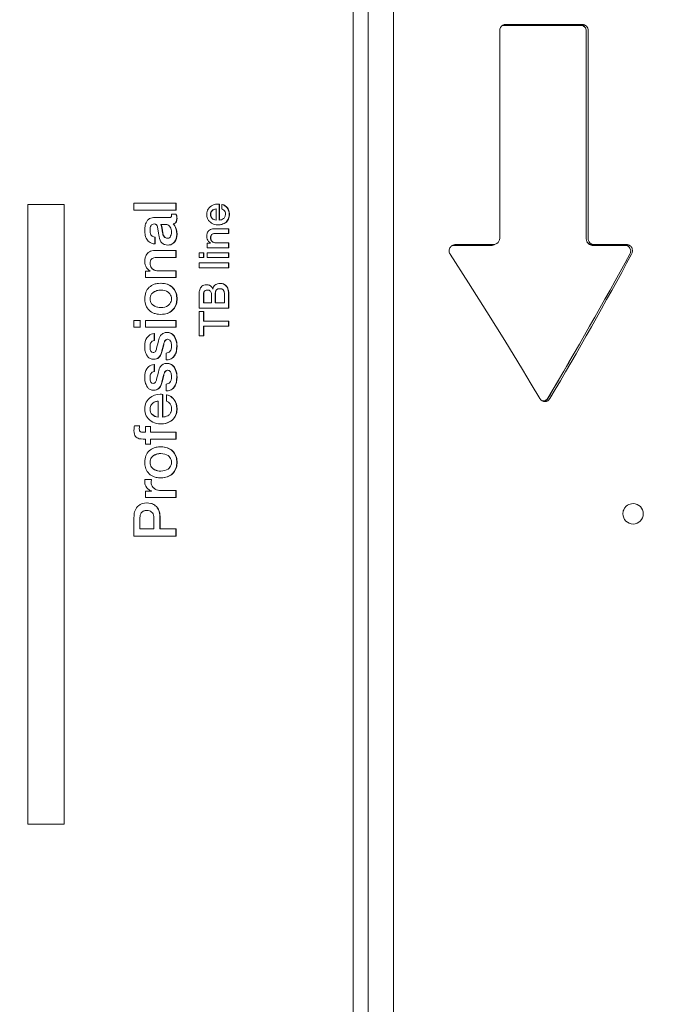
# Model space of a CAD drawing. Header units: centimetres. Extents: x -396 to 14490, y -515 to 1122.
# Tile 13 of 73: x 101 to 142, y 110 to 173. Entities that reach past the tile are written whole.
import ezdxf

# ---------------------------------------------------------------- set-up
doc = ezdxf.new("R2010")
doc.units = ezdxf.units.CM
doc.header["$MEASUREMENT"] = 0
doc.layers.add('00 - nowa technologia myjni_Nr_pióra__246', color=7, linetype='Continuous', lineweight=20, true_color=0x1db3b3)
doc.layers.add('299-A Wymiary Opisy', color=7, linetype='Continuous')
doc.layers.add('299-A Wymiary Opisy_Nr_pióra__11', color=7, linetype='Continuous', lineweight=0)
doc.layers.add('420-K Ściany_Nr_pióra__93', color=9, linetype='Continuous', lineweight=20)
doc.styles.add('STYL_AUTOMATYCZNY_1', font='arial.ttf')
doc.dimstyles.new('STYL_AUTOMATYCZNY__2', dxfattribs={"dimtxt": 13, "dimasz": 7.6, "dimexe": 0.18, "dimexo": 0.0625, "dimgap": 0, "dimtad": 1, "dimdec": 0, "dimzin": 0, "dimdsep": 46, "dimtxsty": 'STYL_AUTOMATYCZNY_1', "dimblk": 'ARROWHEAD_2', "dimblk1": 'ARROWHEAD_2', "dimblk2": 'ARROWHEAD_2', "dimcen": 0.09, "dimclrd": 7, "dimclre": 7, "dimclrt": 7, "dimadec": 0, "dimazin": 0, "dimtfac": 1, "dimtdec": 4, "dimtmove": 0, "dimatfit": 3, "dimfxl": 0, "dimtolj": 1, "dimtzin": 0, "dimarcsym": 0})

# ---------------------------------------------------------------- blocks, each defined once
blk = doc.blocks.new('*D95')
at = {"layer": '299-A Wymiary Opisy_Nr_pióra__11', "color": 7, "linetype": 'Continuous', "lineweight": 0}
for p, q in [((-35.596, 516.051), (-35.596, 520.941)), ((-30.596, 513.164), (-40.596, 518.938)), ((-28.096, 516.051), (-43.096, 516.051)), ((-35.596, 0), (-35.596, 516.051)), ((-40.596, 2.887), (-30.596, -2.887))]:
    blk.add_line(p, q, dxfattribs=at)
at = {"layer": '299-A Wymiary Opisy_Nr_pióra__11', "color": 7, "lineweight": 0, "insert": (-38.196, 243.152), "char_height": 13, "attachment_point": 7, "rotation": 90, "style": 'STYL_AUTOMATYCZNY_1'}
blk.add_mtext('\\A1;{\\pql;\\fArial|b0|i0|c238|p0;\\W1.000000;516}', dxfattribs=at)
blk = doc.blocks.new('ARROWHEAD_2')
at = {"color": 0, "linetype": 'Continuous', "lineweight": 0}
for p, q in [((-0.3781, -0.655), (0.3781, 0.655)), ((0, 0), (-1, 0))]:
    blk.add_line(p, q, dxfattribs=at)

msp = doc.modelspace()

# ---------------------------------------------------------------- hatches: boundary and pattern name
at = {"layer": '420-K Ściany_Nr_pióra__93', "linetype": 'Continuous', "lineweight": 20}
h = msp.add_hatch(dxfattribs=at)
h.set_pattern_fill('Siatka_50x100_0001', color=9, style=0, pattern_type=2)
h.set_pattern_definition([(0, (0, 0), (0, 100), []), (90, (0, 0), (-50, 0), [])])
h.paths.add_polyline_path([(621.763, 503.715), (621.763, 4.594), (503.379, 4.594), (503.379, 414.8), (151.539, 414.8), (151.539, 4.594), (62.029, 4.594), (62.029, 455.012)])

# ---------------------------------------------------------------- linework, layer by layer
at = {"layer": '00 - nowa technologia myjni_Nr_pióra__246', "color": 132, "linetype": 'Continuous', "lineweight": 20, "true_color": 0x1db3b3}
for p, q in [((124.926, 141.5), (124.926, 228.088)), ((122.348, 208.924), (122.348, 141.5)), ((123.317, 208.937), (123.317, 141.5)), ((131.955, 172.573), (131.92, 172.573)), ((136.822, 172.573), (131.955, 172.573)), ((132.061, 172.63), (136.927, 172.63)), ((131.667, 172.23), (131.667, 159.03)), ((137.168, 159.023), (137.168, 172.223)), ((137.291, 159.03), (137.291, 172.23)), ((101.67, 161.171), (103.996, 161.171)), ((101.67, 121.75), (101.67, 161.171)), ((103.996, 161.171), (103.996, 121.75)), ((108.423, 161.255), (111.089, 161.255)), ((108.423, 160.823), (108.423, 161.255)), ((111.089, 161.255), (111.089, 160.823)), ((111.089, 161.255), (111.106, 161.255)), ((111.106, 161.255), (111.106, 160.823)), ((113.737, 161.202), (113.754, 161.202)), ((113.836, 161.197), (113.854, 161.197)), ((113.836, 161.197), (113.836, 160.188)), ((113.854, 161.197), (113.854, 160.188)), ((114.012, 161.178), (114.029, 161.178)), ((114.012, 160.891), (114.012, 161.178)), ((111.089, 160.823), (108.423, 160.823)), ((109.666, 160.344), (110.66, 160.344)), ((110.798, 160.553), (111.093, 160.553)), ((111.089, 160.823), (111.106, 160.823)), ((111.093, 160.553), (111.11, 160.553)), ((113.64, 160.188), (113.64, 160.894)), ((109.976, 159.351), (109.917, 159.76)), ((110.439, 159.912), (110.122, 159.912)), ((110.906, 159.946), (110.923, 159.946)), ((113.761, 159.886), (113.778, 159.886)), ((109.748, 159.101), (109.748, 158.668)), ((109.748, 159.101), (109.766, 159.101)), ((109.766, 159.101), (109.766, 158.668)), ((110.2, 159.669), (110.218, 159.669)), ((110.2, 159.669), (110.238, 159.381)), ((110.218, 159.669), (110.255, 159.381)), ((110.238, 159.381), (110.255, 159.381)), ((113.507, 159.633), (114.435, 159.633)), ((114.435, 159.331), (113.585, 159.331)), ((114.435, 159.633), (114.435, 159.331)), ((114.435, 159.633), (114.452, 159.633)), ((114.435, 159.331), (114.452, 159.331)), ((114.452, 159.633), (114.452, 159.331)), ((109.748, 158.668), (109.766, 158.668)), ((110.578, 158.596), (110.595, 158.596)), ((111, 158.801), (111.017, 158.801)), ((113.084, 158.715), (113.282, 158.715)), ((113.084, 158.428), (113.084, 158.715)), ((113.282, 158.715), (113.287, 158.72)), ((113.638, 158.731), (114.435, 158.731)), ((114.435, 158.731), (114.435, 158.428)), ((114.435, 158.731), (114.452, 158.731)), ((114.452, 158.731), (114.452, 158.428)), ((128.755, 158.573), (128.72, 158.573)), ((131.163, 158.573), (128.755, 158.573)), ((128.865, 158.63), (131.27, 158.63)), ((137.652, 158.63), (137.515, 158.63)), ((137.515, 158.63), (137.652, 158.63)), ((137.543, 158.573), (137.547, 158.573)), ((139.651, 158.573), (137.547, 158.573)), ((139.757, 158.63), (137.652, 158.63)), ((139.651, 158.573), (139.655, 158.573)), ((109.763, 158.248), (111.089, 158.248)), ((111.089, 158.248), (111.089, 157.815)), ((111.089, 158.248), (111.106, 158.248)), ((111.106, 158.248), (111.106, 157.815)), ((112.569, 158.099), (112.851, 158.099)), ((112.569, 157.797), (112.569, 158.099)), ((112.851, 158.099), (112.851, 157.797)), ((112.851, 158.099), (112.868, 158.099)), ((112.868, 158.099), (112.868, 157.797)), ((114.435, 158.428), (113.084, 158.428)), ((113.084, 158.099), (114.435, 158.099)), ((113.084, 157.797), (113.084, 158.099)), ((114.435, 158.428), (114.452, 158.428)), ((114.435, 158.099), (114.435, 157.797)), ((114.435, 158.099), (114.452, 158.099)), ((114.452, 158.099), (114.452, 157.797)), ((111.089, 157.815), (109.875, 157.815)), ((111.089, 157.815), (111.106, 157.815)), ((112.851, 157.797), (112.569, 157.797)), ((112.569, 157.46), (114.435, 157.46)), ((112.569, 157.158), (112.569, 157.46)), ((112.851, 157.797), (112.868, 157.797)), ((114.435, 157.797), (113.084, 157.797)), ((114.435, 157.797), (114.452, 157.797)), ((114.435, 157.46), (114.435, 157.158)), ((114.435, 157.46), (114.452, 157.46)), ((114.452, 157.46), (114.452, 157.158)), ((109.158, 156.936), (109.442, 156.936)), ((109.158, 156.526), (109.158, 156.936)), ((109.442, 156.936), (109.45, 156.943)), ((109.95, 156.958), (111.089, 156.958)), ((111.089, 156.958), (111.089, 156.526)), ((111.089, 156.958), (111.106, 156.958)), ((111.106, 156.958), (111.106, 156.526)), ((114.435, 157.158), (112.569, 157.158)), ((114.435, 157.158), (114.452, 157.158)), ((111.089, 156.526), (109.158, 156.526)), ((110.122, 156.166), (110.14, 156.166)), ((111.089, 156.526), (111.106, 156.526)), ((113.025, 156.069), (113.031, 156.069)), ((113.025, 156.069), (113.043, 156.069)), ((113.031, 156.069), (113.049, 156.069)), ((113.043, 156.069), (113.049, 156.069)), ((113.915, 156.154), (113.932, 156.154)), ((112.569, 154.585), (112.569, 155.506)), ((112.835, 155.459), (112.835, 154.917)), ((112.853, 155.459), (112.853, 154.917)), ((113.091, 155.737), (113.103, 155.737)), ((113.097, 155.737), (113.091, 155.737)), ((113.35, 154.917), (113.35, 155.459)), ((113.429, 155.798), (113.434, 155.798)), ((113.585, 155.504), (113.585, 154.917)), ((113.603, 155.504), (113.603, 154.917)), ((114.168, 154.917), (114.168, 155.504)), ((114.435, 155.456), (114.435, 154.585)), ((114.452, 155.456), (114.452, 154.585)), ((112.835, 154.917), (113.35, 154.917)), ((113.585, 154.917), (114.168, 154.917)), ((110.122, 154.187), (110.14, 154.187)), ((114.435, 154.585), (112.569, 154.585)), ((112.569, 154.365), (112.851, 154.365)), ((112.569, 152.831), (112.569, 154.365)), ((112.851, 154.365), (112.851, 153.763)), ((112.851, 154.365), (112.868, 154.365)), ((112.868, 154.365), (112.868, 153.763)), ((114.435, 154.585), (114.452, 154.585)), ((108.423, 153.807), (108.826, 153.807)), ((108.423, 153.375), (108.423, 153.807)), ((108.826, 153.807), (108.826, 153.375)), ((108.826, 153.807), (108.844, 153.807)), ((109.158, 153.807), (111.089, 153.807)), ((109.158, 153.375), (109.158, 153.807)), ((111.089, 153.807), (111.089, 153.375)), ((111.089, 153.807), (111.106, 153.807)), ((111.106, 153.807), (111.106, 153.375)), ((112.851, 153.763), (114.435, 153.763)), ((114.435, 153.763), (114.435, 153.431)), ((114.435, 153.763), (114.452, 153.763)), ((114.452, 153.763), (114.452, 153.431)), ((108.826, 153.375), (108.423, 153.375)), ((108.826, 153.375), (108.844, 153.375)), ((111.089, 153.375), (109.158, 153.375)), ((109.7, 152.97), (109.7, 152.518)), ((109.7, 152.97), (109.717, 152.97)), ((109.717, 152.97), (109.717, 152.518)), ((110.514, 153.034), (110.531, 153.034)), ((111.089, 153.375), (111.106, 153.375)), ((112.851, 152.831), (112.569, 152.831)), ((112.851, 153.431), (112.851, 152.831)), ((114.435, 153.431), (112.851, 153.431)), ((112.851, 152.831), (112.868, 152.831)), ((112.868, 153.431), (112.868, 152.831)), ((114.435, 153.431), (114.452, 153.431)), ((109.7, 152.518), (109.717, 152.518)), ((110.564, 152.602), (110.551, 152.602)), ((110.573, 152.602), (110.569, 152.602)), ((110.137, 151.658), (110.154, 151.658)), ((110.469, 151.29), (110.469, 151.722)), ((109.659, 151.332), (109.676, 151.332)), ((109.7, 151.002), (109.7, 150.551)), ((109.7, 151.002), (109.717, 151.002)), ((109.717, 151.002), (109.717, 150.551)), ((110.469, 151.29), (110.487, 151.29)), ((110.514, 151.066), (110.531, 151.066)), ((109.7, 150.551), (109.717, 150.551)), ((110.564, 150.634), (110.551, 150.634)), ((110.573, 150.634), (110.569, 150.634)), ((110.469, 149.322), (110.469, 149.754)), ((109.659, 149.364), (109.676, 149.364)), ((110.092, 149.106), (110.109, 149.106)), ((110.137, 149.69), (110.154, 149.69)), ((110.234, 149.098), (110.251, 149.098)), ((110.234, 149.098), (110.234, 147.657)), ((110.251, 149.098), (110.251, 147.657)), ((110.469, 149.322), (110.487, 149.322)), ((110.484, 149.072), (110.502, 149.072)), ((110.484, 148.662), (110.484, 149.072)), ((109.954, 147.657), (109.954, 148.666)), ((134.401, 148.685), (134.435, 148.685)), ((134.441, 148.686), (134.435, 148.685)), ((110.126, 147.225), (110.143, 147.225)), ((108.449, 147.1), (108.781, 147.1)), ((108.781, 147.1), (108.799, 147.1)), ((108.961, 146.687), (109.158, 146.687)), ((109.158, 147.055), (109.476, 147.055)), ((109.158, 146.687), (109.158, 147.055)), ((109.476, 147.055), (109.476, 146.687)), ((109.476, 147.055), (109.493, 147.055)), ((109.476, 146.687), (111.089, 146.687)), ((111.089, 146.687), (111.089, 146.255)), ((111.089, 146.687), (111.106, 146.687)), ((111.106, 146.687), (111.106, 146.255)), ((109.158, 146.255), (108.998, 146.255)), ((109.158, 145.932), (109.158, 146.255)), ((109.476, 145.932), (109.158, 145.932)), ((109.476, 146.255), (109.476, 145.932)), ((111.089, 146.255), (109.476, 146.255)), ((109.476, 145.932), (109.493, 145.932)), ((111.089, 146.255), (111.106, 146.255)), ((110.122, 145.765), (110.14, 145.765)), ((109.117, 143.691), (109.528, 143.691)), ((109.528, 143.691), (109.546, 143.691)), ((110.122, 143.786), (110.14, 143.786)), ((109.158, 142.948), (109.532, 142.948)), ((109.158, 142.542), (109.158, 142.948)), ((109.532, 142.948), (109.532, 142.956)), ((109.681, 143.13), (109.699, 143.13)), ((110.17, 142.975), (111.089, 142.975)), ((111.089, 142.975), (111.089, 142.542)), ((111.089, 142.975), (111.106, 142.975)), ((111.106, 142.975), (111.106, 142.542)), ((111.089, 142.542), (109.158, 142.542)), ((109.248, 142.19), (109.265, 142.19)), ((111.089, 142.542), (111.106, 142.542)), ((108.423, 140.074), (108.423, 141.269)), ((108.804, 141.25), (108.804, 140.548)), ((109.685, 140.548), (109.685, 141.242)), ((110.066, 141.269), (110.066, 140.548)), ((110.083, 141.269), (110.083, 140.548)), ((122.348, 141.5), (122.348, 74.076)), ((123.317, 141.5), (123.317, 74.063)), ((124.926, 54.912), (124.926, 141.5)), ((108.804, 140.548), (109.685, 140.548)), ((110.066, 140.548), (111.089, 140.548)), ((111.089, 140.548), (111.089, 140.074)), ((111.089, 140.548), (111.106, 140.548)), ((111.106, 140.548), (111.106, 140.074)), ((111.089, 140.074), (108.423, 140.074)), ((111.089, 140.074), (111.106, 140.074)), ((103.996, 121.75), (101.67, 121.75))]:
    msp.add_line(p, q, dxfattribs=at)
for points in [[(137.117, 172.405), (137.086, 172.463), (137.046, 172.514), (137, 172.557), (136.947, 172.591), (136.897, 172.612), (136.844, 172.625), (136.79, 172.63)], [(137.168, 172.223), (137.162, 172.287), (137.145, 172.349), (137.116, 172.407), (137.076, 172.461), (137.025, 172.507), (136.964, 172.543), (136.895, 172.565), (136.859, 172.571), (136.822, 172.573)], [(137.291, 172.23), (137.284, 172.308), (137.263, 172.383), (137.23, 172.453), (137.184, 172.513), (137.129, 172.562), (137.066, 172.599), (136.998, 172.622), (136.927, 172.63)], [(113.047, 160.548), (113.053, 160.643), (113.07, 160.731), (113.099, 160.813), (113.14, 160.889), (113.192, 160.959), (113.256, 161.024)], [(109.233, 160.094), (109.287, 160.171), (109.348, 160.233), (109.416, 160.282), (109.492, 160.317), (109.575, 160.337), (109.666, 160.344)], [(110.66, 160.344), (110.698, 160.346), (110.73, 160.352), (110.751, 160.36), (110.769, 160.37), (110.789, 160.39), (110.801, 160.415), (110.805, 160.447)], [(111.093, 160.553), (111.12, 160.46), (111.136, 160.369), (111.141, 160.28)], [(111.11, 160.553), (111.137, 160.46), (111.153, 160.369), (111.159, 160.28)], [(113.387, 160.792), (113.341, 160.741), (113.308, 160.684), (113.289, 160.62), (113.282, 160.548)], [(113.404, 160.792), (113.358, 160.741), (113.326, 160.684), (113.306, 160.62), (113.3, 160.548)], [(113.64, 160.894), (113.569, 160.885), (113.502, 160.865), (113.442, 160.834), (113.387, 160.792)], [(113.64, 160.893), (113.574, 160.882), (113.512, 160.862), (113.456, 160.832), (113.404, 160.792)], [(114.236, 160.557), (114.23, 160.637), (114.211, 160.708), (114.18, 160.768), (114.136, 160.819), (114.08, 160.86), (114.012, 160.891)], [(114.116, 160.278), (114.153, 160.313), (114.183, 160.353), (114.206, 160.397), (114.219, 160.432), (114.228, 160.469), (114.234, 160.512), (114.236, 160.557)], [(114.472, 160.557), (114.47, 160.495), (114.464, 160.435), (114.454, 160.379), (114.44, 160.326), (114.412, 160.251), (114.376, 160.182), (114.33, 160.12), (114.276, 160.063)], [(114.489, 160.557), (114.487, 160.495), (114.481, 160.435), (114.471, 160.379), (114.458, 160.326), (114.43, 160.251), (114.393, 160.182), (114.347, 160.12), (114.293, 160.063)], [(114.35, 160.959), (114.387, 160.9), (114.418, 160.838), (114.441, 160.773), (114.454, 160.722), (114.464, 160.669), (114.47, 160.614), (114.472, 160.557)], [(114.367, 160.959), (114.405, 160.9), (114.435, 160.838), (114.459, 160.773), (114.472, 160.722), (114.481, 160.669), (114.487, 160.614), (114.489, 160.557)], [(109.106, 159.559), (109.108, 159.639), (109.114, 159.714), (109.124, 159.786), (109.138, 159.854), (109.163, 159.94), (109.194, 160.02), (109.233, 160.094)], [(109.704, 159.939), (109.642, 159.932), (109.589, 159.913), (109.544, 159.882), (109.508, 159.837), (109.482, 159.787), (109.462, 159.727), (109.45, 159.657), (109.444, 159.598), (109.442, 159.533)], [(109.917, 159.76), (109.891, 159.825), (109.857, 159.875), (109.837, 159.894), (109.815, 159.91), (109.79, 159.923), (109.764, 159.932), (109.704, 159.939)], [(110.122, 159.912), (110.154, 159.848), (110.18, 159.767), (110.2, 159.669)], [(110.139, 159.912), (110.171, 159.848), (110.197, 159.767), (110.218, 159.669)], [(110.723, 159.741), (110.68, 159.803), (110.629, 159.851), (110.573, 159.885), (110.509, 159.905), (110.439, 159.912)], [(110.805, 159.427), (110.8, 159.512), (110.785, 159.593), (110.759, 159.669), (110.723, 159.741)], [(111.141, 160.28), (111.135, 160.191), (111.126, 160.15), (111.114, 160.113), (111.1, 160.081), (111.083, 160.052), (111.054, 160.018), (111.019, 159.99), (110.978, 159.968), (110.944, 159.955), (110.906, 159.946)], [(111.159, 160.28), (111.152, 160.191), (111.144, 160.15), (111.132, 160.113), (111.117, 160.081), (111.1, 160.052), (111.071, 160.018), (111.036, 159.99), (110.995, 159.968), (110.961, 159.955), (110.923, 159.946)], [(113.761, 159.886), (113.645, 159.893), (113.537, 159.914), (113.486, 159.93), (113.437, 159.95), (113.39, 159.973), (113.344, 159.999), (113.3, 160.03), (113.259, 160.063)], [(114.276, 160.063), (114.214, 160.014), (114.147, 159.973), (114.074, 159.939), (113.996, 159.914), (113.941, 159.902), (113.883, 159.893), (113.761, 159.886)], [(114.293, 160.063), (114.231, 160.014), (114.164, 159.973), (114.092, 159.939), (114.013, 159.914), (113.958, 159.902), (113.901, 159.893), (113.778, 159.886)], [(113.836, 160.188), (113.918, 160.194), (113.991, 160.211), (114.057, 160.239), (114.116, 160.278)], [(109.748, 158.668), (109.635, 158.682), (109.582, 158.695), (109.532, 158.711), (109.485, 158.73), (109.441, 158.752), (109.38, 158.793), (109.325, 158.842), (109.276, 158.898), (109.233, 158.962), (109.194, 159.039), (109.163, 159.125), (109.138, 159.221), (109.124, 159.297), (109.114, 159.379), (109.108, 159.467), (109.106, 159.559)], [(109.442, 159.533), (109.449, 159.425), (109.457, 159.374), (109.469, 159.327), (109.482, 159.289), (109.499, 159.255), (109.533, 159.204), (109.575, 159.163), (109.625, 159.133), (109.683, 159.112), (109.748, 159.101)], [(110.114, 158.839), (110.078, 158.915), (110.045, 159.013), (110.015, 159.132), (109.995, 159.236), (109.976, 159.351)], [(110.238, 159.381), (110.249, 159.325), (110.263, 159.274), (110.286, 159.213), (110.315, 159.16), (110.348, 159.117), (110.391, 159.078), (110.441, 159.051), (110.497, 159.034), (110.559, 159.029)], [(110.255, 159.381), (110.28, 159.275), (110.297, 159.229), (110.316, 159.188), (110.338, 159.152), (110.362, 159.12), (110.404, 159.081), (110.452, 159.053), (110.507, 159.036), (110.567, 159.029)], [(110.559, 159.029), (110.6, 159.033), (110.637, 159.045), (110.671, 159.065), (110.693, 159.084), (110.713, 159.107), (110.734, 159.137), (110.753, 159.173)], [(110.753, 159.173), (110.782, 159.25), (110.8, 159.334), (110.805, 159.427)], [(113.047, 159.148), (113.049, 159.204), (113.055, 159.258), (113.064, 159.306), (113.076, 159.351), (113.1, 159.408), (113.129, 159.46), (113.165, 159.505), (113.216, 159.551), (113.276, 159.587), (113.344, 159.613), (113.422, 159.629), (113.507, 159.633)], [(113.287, 158.72), (113.214, 158.773), (113.154, 158.833), (113.107, 158.9), (113.074, 158.975), (113.054, 159.058), (113.047, 159.148)], [(113.585, 159.331), (113.537, 159.329), (113.493, 159.323), (113.44, 159.31), (113.396, 159.29), (113.358, 159.264), (113.325, 159.226), (113.301, 159.18), (113.287, 159.126), (113.282, 159.063)], [(113.603, 159.331), (113.554, 159.329), (113.51, 159.323), (113.458, 159.31), (113.413, 159.29), (113.375, 159.264), (113.342, 159.226), (113.319, 159.18), (113.304, 159.126), (113.3, 159.063)], [(110.578, 158.596), (110.475, 158.603), (110.383, 158.623), (110.341, 158.639), (110.301, 158.657), (110.252, 158.687), (110.207, 158.723), (110.167, 158.765), (110.139, 158.8), (110.114, 158.839)], [(111, 158.801), (110.945, 158.739), (110.885, 158.687), (110.817, 158.648), (110.744, 158.619), (110.664, 158.602), (110.578, 158.596)], [(111.017, 158.801), (110.963, 158.739), (110.902, 158.687), (110.835, 158.648), (110.761, 158.619), (110.681, 158.602), (110.595, 158.596)], [(113.282, 159.063), (113.289, 158.992), (113.308, 158.928), (113.34, 158.872), (113.384, 158.823)], [(113.3, 159.063), (113.306, 158.992), (113.325, 158.928), (113.357, 158.872), (113.402, 158.823)], [(113.384, 158.823), (113.438, 158.783), (113.499, 158.754), (113.565, 158.737), (113.638, 158.731)], [(113.402, 158.823), (113.456, 158.783), (113.516, 158.754), (113.582, 158.737), (113.655, 158.731)], [(128.865, 158.63), (128.823, 158.627), (128.761, 158.616), (128.699, 158.596), (128.648, 158.569), (128.6, 158.536), (128.558, 158.496), (128.531, 158.463), (128.507, 158.427), (128.487, 158.388), (128.472, 158.348), (128.458, 158.291), (128.453, 158.233), (128.457, 158.175), (128.466, 158.132), (128.479, 158.09), (128.496, 158.053), (128.516, 158.018)], [(137.543, 158.573), (137.479, 158.581), (137.413, 158.603), (137.375, 158.623), (137.319, 158.666), (137.29, 158.694), (137.262, 158.728), (137.236, 158.766), (137.2, 158.842), (137.186, 158.885), (137.176, 158.93), (137.17, 158.976), (137.168, 159.023)], [(137.515, 158.63), (137.456, 158.635), (137.399, 158.651), (137.345, 158.677), (137.295, 158.712), (137.252, 158.756), (137.215, 158.807)], [(137.652, 158.63), (137.582, 158.637), (137.514, 158.66), (137.452, 158.697), (137.397, 158.746), (137.352, 158.807), (137.319, 158.877), (137.298, 158.952), (137.291, 159.03)], [(139.896, 158.468), (139.864, 158.51), (139.828, 158.547), (139.787, 158.578), (139.743, 158.603), (139.697, 158.619), (139.649, 158.628), (139.617, 158.63)], [(139.951, 158.054), (139.976, 158.112), (139.99, 158.171), (139.994, 158.232), (139.987, 158.292), (139.97, 158.351), (139.943, 158.407), (139.904, 158.46), (139.853, 158.506), (139.792, 158.542), (139.723, 158.565), (139.655, 158.573)], [(140.051, 158.018), (140.069, 158.056), (140.084, 158.095), (140.097, 158.152), (140.103, 158.209), (140.102, 158.267), (140.094, 158.324), (140.079, 158.379), (140.057, 158.431), (140.036, 158.467), (140.013, 158.5), (139.986, 158.53), (139.957, 158.556), (139.926, 158.579), (139.894, 158.597), (139.861, 158.611), (139.827, 158.621), (139.792, 158.628), (139.757, 158.63)], [(109.106, 157.554), (109.113, 157.678), (109.133, 157.792), (109.148, 157.844), (109.167, 157.894), (109.197, 157.956), (109.233, 158.013), (109.274, 158.064), (109.334, 158.119), (109.403, 158.165), (109.48, 158.201), (109.566, 158.227), (109.661, 158.243), (109.763, 158.248)], [(128.516, 158.018), (129.688, 156.188), (130.845, 154.354), (131.986, 152.516), (133.11, 150.675), (133.666, 149.753), (134.218, 148.83)], [(109.45, 156.943), (109.359, 157.007), (109.282, 157.078), (109.248, 157.117), (109.218, 157.157), (109.192, 157.2), (109.169, 157.245), (109.15, 157.291), (109.134, 157.34), (109.113, 157.443), (109.106, 157.554)], [(109.875, 157.815), (109.816, 157.813), (109.761, 157.807), (109.694, 157.794), (109.635, 157.773), (109.584, 157.745), (109.533, 157.702), (109.493, 157.65), (109.465, 157.587), (109.448, 157.515), (109.442, 157.432)], [(109.442, 157.432), (109.448, 157.351), (109.466, 157.276), (109.495, 157.207), (109.535, 157.145), (109.588, 157.089)], [(109.588, 157.089), (109.649, 157.042), (109.716, 157.005), (109.788, 156.979), (109.866, 156.964), (109.95, 156.958)], [(109.605, 157.089), (109.666, 157.042), (109.733, 157.005), (109.806, 156.979), (109.884, 156.964), (109.968, 156.958)], [(109.394, 155.908), (109.466, 155.969), (109.543, 156.021), (109.626, 156.065), (109.714, 156.101), (109.776, 156.121), (109.84, 156.137), (109.907, 156.15), (109.976, 156.159), (110.122, 156.166)], [(112.569, 155.506), (112.571, 155.572), (112.576, 155.634), (112.586, 155.689), (112.598, 155.741), (112.621, 155.807), (112.651, 155.867), (112.686, 155.919), (112.737, 155.972), (112.796, 156.014), (112.864, 156.044), (112.941, 156.063), (113.025, 156.069)], [(113.031, 156.069), (113.077, 156.067), (113.121, 156.062), (113.175, 156.048), (113.226, 156.028), (113.272, 156.001), (113.304, 155.977), (113.333, 155.949), (113.361, 155.917), (113.386, 155.881), (113.429, 155.798)], [(113.049, 156.069), (113.135, 156.062), (113.175, 156.053), (113.213, 156.041), (113.249, 156.025), (113.282, 156.006), (113.314, 155.983), (113.343, 155.957), (113.37, 155.927), (113.395, 155.894), (113.438, 155.816)], [(113.434, 155.798), (113.456, 155.875), (113.486, 155.942), (113.525, 156), (113.572, 156.049), (113.628, 156.089), (113.681, 156.115), (113.741, 156.134), (113.806, 156.147), (113.859, 156.152), (113.915, 156.154)], [(113.915, 156.154), (114.004, 156.147), (114.085, 156.128), (114.159, 156.095), (114.225, 156.049), (114.283, 155.989)], [(113.932, 156.154), (114.021, 156.147), (114.103, 156.128), (114.177, 156.095), (114.243, 156.049), (114.301, 155.989)], [(114.283, 155.989), (114.312, 155.951), (114.338, 155.91), (114.361, 155.865), (114.38, 155.816), (114.411, 155.709), (114.429, 155.589), (114.435, 155.456)], [(114.301, 155.989), (114.33, 155.951), (114.355, 155.91), (114.378, 155.865), (114.398, 155.816), (114.428, 155.709), (114.446, 155.589), (114.452, 155.456)], [(109.659, 155.601), (109.593, 155.547), (109.539, 155.486), (109.496, 155.419), (109.466, 155.345), (109.448, 155.264), (109.442, 155.176)], [(110.122, 155.734), (110.015, 155.728), (109.915, 155.712), (109.823, 155.686), (109.737, 155.649), (109.659, 155.601)], [(110.125, 155.734), (110.059, 155.731), (109.996, 155.724), (109.936, 155.713), (109.879, 155.699), (109.807, 155.673), (109.739, 155.641), (109.676, 155.601)], [(110.805, 155.176), (110.799, 155.264), (110.781, 155.345), (110.751, 155.419), (110.709, 155.486), (110.655, 155.547), (110.589, 155.601)], [(110.854, 155.908), (110.921, 155.838), (110.98, 155.761), (111.029, 155.679), (111.069, 155.591), (111.098, 155.507), (111.119, 155.418), (111.133, 155.325), (111.139, 155.252), (111.141, 155.176)], [(110.871, 155.908), (110.939, 155.838), (110.997, 155.761), (111.046, 155.679), (111.087, 155.591), (111.115, 155.507), (111.137, 155.418), (111.151, 155.325), (111.157, 155.252), (111.159, 155.176)], [(113.091, 155.737), (113.051, 155.735), (113.013, 155.729), (112.969, 155.716), (112.931, 155.695), (112.899, 155.668), (112.874, 155.633), (112.855, 155.592), (112.842, 155.544), (112.837, 155.503), (112.835, 155.459)], [(113.102, 155.737), (113.062, 155.735), (113.025, 155.728), (112.982, 155.714), (112.946, 155.693), (112.915, 155.666), (112.89, 155.631), (112.872, 155.59), (112.86, 155.543), (112.854, 155.502), (112.853, 155.459)], [(113.35, 155.459), (113.346, 155.517), (113.333, 155.57), (113.312, 155.618), (113.282, 155.659), (113.246, 155.692), (113.203, 155.717), (113.153, 155.732), (113.097, 155.737)], [(113.874, 155.822), (113.806, 155.817), (113.747, 155.802), (113.697, 155.777), (113.657, 155.743), (113.629, 155.703), (113.608, 155.656), (113.594, 155.601), (113.588, 155.555), (113.585, 155.504)], [(113.882, 155.822), (113.816, 155.816), (113.759, 155.8), (113.711, 155.775), (113.672, 155.74), (113.645, 155.701), (113.624, 155.654), (113.611, 155.6), (113.605, 155.554), (113.603, 155.504)], [(109.388, 154.45), (109.322, 154.519), (109.265, 154.594), (109.216, 154.676), (109.177, 154.763), (109.149, 154.847), (109.128, 154.935), (109.114, 155.028), (109.108, 155.101), (109.106, 155.176)], [(109.442, 155.176), (109.448, 155.089), (109.466, 155.008), (109.496, 154.934), (109.539, 154.866), (109.593, 154.806), (109.659, 154.752)], [(109.659, 154.752), (109.737, 154.704), (109.823, 154.667), (109.915, 154.64), (110.015, 154.624), (110.122, 154.619)], [(109.676, 154.752), (109.754, 154.704), (109.839, 154.667), (109.931, 154.641), (110.03, 154.625), (110.137, 154.619)], [(110.589, 154.752), (110.655, 154.806), (110.709, 154.866), (110.751, 154.934), (110.781, 155.008), (110.799, 155.089), (110.805, 155.176)], [(111.141, 155.176), (111.139, 155.101), (111.133, 155.027), (111.119, 154.934), (111.098, 154.846), (111.069, 154.762), (111.029, 154.674), (110.98, 154.591), (110.921, 154.515), (110.854, 154.445)], [(111.159, 155.176), (111.157, 155.101), (111.151, 155.027), (111.137, 154.934), (111.115, 154.846), (111.087, 154.762), (111.046, 154.674), (110.997, 154.591), (110.939, 154.515), (110.871, 154.445)], [(110.122, 154.187), (109.976, 154.194), (109.906, 154.203), (109.838, 154.216), (109.774, 154.233), (109.712, 154.253), (109.623, 154.29), (109.54, 154.335), (109.461, 154.388), (109.388, 154.45)], [(109.241, 152.693), (109.297, 152.767), (109.361, 152.83), (109.434, 152.881), (109.514, 152.922), (109.603, 152.951), (109.7, 152.97)], [(109.95, 152.401), (109.973, 152.495), (109.998, 152.581), (110.034, 152.681), (110.073, 152.767), (110.114, 152.837)], [(110.114, 152.837), (110.16, 152.892), (110.21, 152.937), (110.266, 152.974), (110.326, 153.002), (110.37, 153.016), (110.415, 153.026), (110.463, 153.032), (110.514, 153.034)], [(110.514, 153.034), (110.566, 153.032), (110.616, 153.026), (110.679, 153.012), (110.738, 152.991), (110.794, 152.963), (110.846, 152.928), (110.895, 152.886), (110.939, 152.837), (110.97, 152.795), (111, 152.75)], [(110.531, 153.034), (110.583, 153.032), (110.633, 153.026), (110.696, 153.012), (110.756, 152.991), (110.811, 152.963), (110.864, 152.928), (110.912, 152.886), (110.957, 152.837), (110.988, 152.795), (111.017, 152.75)], [(109.7, 152.518), (109.64, 152.501), (109.587, 152.475), (109.543, 152.439), (109.507, 152.394), (109.481, 152.347), (109.462, 152.291), (109.449, 152.228), (109.444, 152.176), (109.442, 152.119)], [(109.846, 151.965), (109.864, 152.03), (109.95, 152.401)], [(110.294, 152.26), (110.196, 151.866), (110.164, 151.745), (110.143, 151.674), (110.137, 151.658)], [(110.311, 152.26), (110.214, 151.866), (110.182, 151.745), (110.161, 151.674), (110.154, 151.658)], [(110.551, 152.602), (110.5, 152.592), (110.453, 152.568), (110.41, 152.529), (110.373, 152.475), (110.352, 152.435), (110.332, 152.389), (110.312, 152.329), (110.294, 152.26)], [(110.569, 152.602), (110.517, 152.592), (110.47, 152.568), (110.428, 152.529), (110.39, 152.475), (110.369, 152.435), (110.35, 152.389), (110.329, 152.329), (110.311, 152.26)], [(110.805, 152.166), (110.804, 152.235), (110.799, 152.299), (110.79, 152.357), (110.778, 152.408), (110.763, 152.454), (110.745, 152.493), (110.711, 152.541), (110.669, 152.575), (110.62, 152.595), (110.564, 152.602)], [(111, 152.75), (111.051, 152.65), (111.09, 152.54), (111.119, 152.422), (111.136, 152.295), (111.141, 152.158)], [(111.017, 152.75), (111.068, 152.65), (111.108, 152.54), (111.136, 152.422), (111.153, 152.295), (111.159, 152.158)], [(109.226, 151.608), (109.189, 151.685), (109.159, 151.766), (109.136, 151.854), (109.123, 151.92), (109.114, 151.99), (109.108, 152.069), (109.106, 152.151)], [(109.659, 151.332), (109.612, 151.333), (109.567, 151.339), (109.51, 151.353), (109.457, 151.373), (109.407, 151.401), (109.372, 151.425), (109.34, 151.453), (109.308, 151.487), (109.278, 151.524), (109.226, 151.608)], [(109.64, 151.764), (109.683, 151.769), (109.723, 151.786), (109.759, 151.814), (109.783, 151.842), (109.806, 151.876), (109.827, 151.917), (109.846, 151.965)], [(110.137, 151.658), (110.092, 151.571), (110.04, 151.498), (109.98, 151.438), (109.911, 151.391), (109.835, 151.358), (109.751, 151.338), (109.659, 151.332)], [(110.154, 151.658), (110.11, 151.571), (110.057, 151.498), (109.997, 151.438), (109.929, 151.391), (109.852, 151.358), (109.768, 151.338), (109.676, 151.332)], [(110.469, 151.722), (110.542, 151.734), (110.605, 151.756), (110.66, 151.788), (110.706, 151.83), (110.744, 151.882), (110.762, 151.919), (110.778, 151.96), (110.79, 152.006), (110.798, 152.055), (110.805, 152.166)], [(111.141, 152.158), (111.135, 152.01), (111.115, 151.874), (111.1, 151.811), (111.082, 151.751), (111.053, 151.677), (111.018, 151.607), (110.977, 151.544)], [(111.159, 152.158), (111.152, 152.01), (111.132, 151.874), (111.118, 151.811), (111.1, 151.751), (111.07, 151.677), (111.035, 151.607), (110.994, 151.544)], [(109.241, 150.725), (109.297, 150.799), (109.361, 150.862), (109.434, 150.914), (109.514, 150.954), (109.603, 150.984), (109.7, 151.002)], [(110.977, 151.544), (110.913, 151.467), (110.841, 151.404), (110.761, 151.355), (110.672, 151.32), (110.575, 151.298), (110.469, 151.29)], [(110.994, 151.544), (110.931, 151.467), (110.858, 151.404), (110.778, 151.355), (110.689, 151.32), (110.592, 151.298), (110.487, 151.29)], [(110.514, 151.066), (110.566, 151.064), (110.616, 151.058), (110.679, 151.044), (110.738, 151.023), (110.794, 150.995), (110.846, 150.96), (110.895, 150.918), (110.939, 150.869), (110.97, 150.827), (111, 150.782)], [(110.531, 151.066), (110.583, 151.064), (110.633, 151.058), (110.696, 151.044), (110.756, 151.023), (110.811, 150.995), (110.864, 150.96), (110.912, 150.918), (110.957, 150.869), (110.988, 150.827), (111.017, 150.782)], [(109.7, 150.551), (109.64, 150.533), (109.587, 150.507), (109.543, 150.471), (109.507, 150.427), (109.481, 150.379), (109.462, 150.323), (109.449, 150.26), (109.444, 150.208), (109.442, 150.151)], [(109.846, 149.997), (109.864, 150.062), (109.95, 150.433)], [(109.95, 150.433), (109.973, 150.527), (109.998, 150.613), (110.034, 150.714), (110.073, 150.799), (110.114, 150.869)], [(110.551, 150.634), (110.5, 150.624), (110.453, 150.6), (110.41, 150.561), (110.373, 150.507), (110.352, 150.467), (110.332, 150.421), (110.312, 150.361), (110.294, 150.293)], [(110.569, 150.634), (110.517, 150.624), (110.47, 150.6), (110.428, 150.561), (110.39, 150.507), (110.369, 150.467), (110.35, 150.421), (110.329, 150.361), (110.311, 150.293)], [(110.805, 150.198), (110.804, 150.268), (110.799, 150.331), (110.79, 150.389), (110.778, 150.44), (110.763, 150.486), (110.745, 150.525), (110.711, 150.573), (110.669, 150.607), (110.62, 150.627), (110.564, 150.634)], [(111, 150.782), (111.051, 150.682), (111.09, 150.573), (111.119, 150.454), (111.136, 150.327), (111.141, 150.19)], [(111.017, 150.782), (111.068, 150.682), (111.108, 150.573), (111.136, 150.454), (111.153, 150.327), (111.159, 150.19)], [(109.226, 149.641), (109.189, 149.717), (109.159, 149.799), (109.136, 149.886), (109.123, 149.953), (109.114, 150.022), (109.108, 150.101), (109.106, 150.184)], [(109.64, 149.796), (109.683, 149.802), (109.723, 149.818), (109.759, 149.846), (109.783, 149.874), (109.806, 149.909), (109.827, 149.95), (109.846, 149.997)], [(110.294, 150.293), (110.196, 149.898), (110.164, 149.777), (110.143, 149.706), (110.137, 149.69)], [(110.311, 150.293), (110.214, 149.898), (110.182, 149.777), (110.161, 149.706), (110.154, 149.69)], [(110.469, 149.754), (110.542, 149.766), (110.605, 149.788), (110.66, 149.82), (110.706, 149.862), (110.744, 149.914), (110.762, 149.951), (110.778, 149.992), (110.79, 150.038), (110.798, 150.088), (110.805, 150.198)], [(111.141, 150.19), (111.135, 150.042), (111.115, 149.906), (111.1, 149.843), (111.082, 149.783), (111.053, 149.709), (111.018, 149.64), (110.977, 149.576)], [(111.159, 150.19), (111.152, 150.042), (111.132, 149.906), (111.118, 149.843), (111.1, 149.783), (111.07, 149.709), (111.035, 149.64), (110.994, 149.576)], [(109.659, 149.364), (109.612, 149.366), (109.567, 149.371), (109.51, 149.385), (109.457, 149.406), (109.407, 149.433), (109.372, 149.457), (109.34, 149.486), (109.308, 149.519), (109.278, 149.556), (109.226, 149.641)], [(110.137, 149.69), (110.092, 149.603), (110.04, 149.53), (109.98, 149.47), (109.911, 149.424), (109.835, 149.39), (109.751, 149.37), (109.659, 149.364)], [(110.154, 149.69), (110.11, 149.603), (110.057, 149.53), (109.997, 149.47), (109.929, 149.424), (109.852, 149.39), (109.768, 149.37), (109.676, 149.364)], [(110.977, 149.576), (110.913, 149.5), (110.841, 149.437), (110.761, 149.387), (110.672, 149.352), (110.575, 149.33), (110.469, 149.322)], [(110.484, 149.072), (110.584, 149.044), (110.676, 149.007), (110.76, 148.959), (110.837, 148.902), (110.906, 148.836), (110.968, 148.759)], [(110.994, 149.576), (110.931, 149.5), (110.858, 149.437), (110.778, 149.387), (110.689, 149.352), (110.592, 149.33), (110.487, 149.322)], [(110.502, 149.072), (110.601, 149.044), (110.693, 149.007), (110.777, 148.959), (110.854, 148.902), (110.923, 148.836), (110.985, 148.759)], [(109.106, 148.173), (109.112, 148.288), (109.131, 148.397), (109.161, 148.5), (109.204, 148.597), (109.259, 148.688), (109.326, 148.773), (109.405, 148.852)], [(109.592, 148.52), (109.538, 148.463), (109.496, 148.4), (109.466, 148.331), (109.448, 148.255), (109.442, 148.172)], [(109.954, 148.666), (109.901, 148.661), (109.85, 148.652), (109.803, 148.64), (109.757, 148.624), (109.698, 148.596), (109.643, 148.562), (109.592, 148.52)], [(109.954, 148.665), (109.857, 148.65), (109.767, 148.621), (109.725, 148.601), (109.684, 148.578), (109.646, 148.551), (109.609, 148.52)], [(110.805, 148.185), (110.799, 148.283), (110.779, 148.372), (110.764, 148.413), (110.746, 148.451), (110.717, 148.497), (110.682, 148.539), (110.641, 148.577), (110.607, 148.602), (110.569, 148.625), (110.484, 148.662)], [(109.409, 147.479), (109.328, 147.559), (109.261, 147.646), (109.205, 147.739), (109.162, 147.838), (109.131, 147.943), (109.112, 148.055), (109.106, 148.173)], [(110.634, 147.786), (110.666, 147.816), (110.695, 147.847), (110.721, 147.881), (110.743, 147.917), (110.762, 147.956), (110.778, 147.997), (110.798, 148.086), (110.805, 148.185)], [(111.141, 148.185), (111.139, 148.111), (111.134, 148.04), (111.12, 147.949), (111.099, 147.863), (111.071, 147.783), (111.032, 147.698), (110.984, 147.619), (110.927, 147.546), (110.861, 147.479)], [(111.159, 148.185), (111.157, 148.111), (111.151, 148.04), (111.137, 147.949), (111.116, 147.863), (111.089, 147.783), (111.049, 147.698), (111.001, 147.619), (110.944, 147.546), (110.879, 147.479)], [(110.126, 147.225), (109.988, 147.232), (109.857, 147.253), (109.734, 147.289), (109.618, 147.338), (109.51, 147.402), (109.409, 147.479)], [(110.861, 147.479), (110.789, 147.42), (110.71, 147.368), (110.627, 147.324), (110.537, 147.289), (110.475, 147.269), (110.41, 147.253), (110.273, 147.232), (110.126, 147.225)], [(110.879, 147.479), (110.806, 147.42), (110.728, 147.368), (110.644, 147.324), (110.555, 147.289), (110.492, 147.269), (110.427, 147.253), (110.29, 147.232), (110.143, 147.225)], [(110.234, 147.657), (110.328, 147.663), (110.414, 147.678), (110.494, 147.704), (110.567, 147.74), (110.634, 147.786)], [(108.423, 146.797), (108.425, 146.903), (108.431, 146.993), (108.439, 147.052), (108.449, 147.1)], [(108.759, 146.899), (108.765, 146.834), (108.781, 146.781), (108.794, 146.759), (108.809, 146.74), (108.828, 146.724), (108.849, 146.71), (108.899, 146.693), (108.961, 146.687)], [(108.998, 146.255), (108.871, 146.261), (108.814, 146.27), (108.761, 146.281), (108.688, 146.305), (108.624, 146.336), (108.57, 146.375), (108.524, 146.421)], [(109.394, 145.508), (109.466, 145.568), (109.543, 145.62), (109.626, 145.665), (109.714, 145.701), (109.776, 145.721), (109.84, 145.737), (109.907, 145.749), (109.976, 145.758), (110.122, 145.765)], [(110.122, 145.333), (110.015, 145.328), (109.915, 145.312), (109.823, 145.285), (109.737, 145.248), (109.659, 145.2)], [(110.125, 145.333), (110.059, 145.33), (109.996, 145.323), (109.936, 145.313), (109.879, 145.298), (109.807, 145.273), (109.739, 145.24), (109.676, 145.2)], [(110.854, 145.508), (110.921, 145.437), (110.98, 145.361), (111.029, 145.279), (111.069, 145.19), (111.098, 145.106), (111.119, 145.018), (111.133, 144.925), (111.139, 144.852), (111.141, 144.776)], [(110.871, 145.508), (110.939, 145.437), (110.997, 145.361), (111.046, 145.279), (111.087, 145.19), (111.115, 145.106), (111.137, 145.018), (111.151, 144.925), (111.157, 144.852), (111.159, 144.776)], [(109.388, 144.05), (109.322, 144.119), (109.265, 144.194), (109.216, 144.275), (109.177, 144.363), (109.149, 144.446), (109.128, 144.534), (109.114, 144.627), (109.108, 144.7), (109.106, 144.776)], [(109.659, 145.2), (109.593, 145.146), (109.539, 145.086), (109.496, 145.018), (109.466, 144.944), (109.448, 144.863), (109.442, 144.776)], [(109.442, 144.776), (109.448, 144.688), (109.466, 144.607), (109.496, 144.533), (109.539, 144.466), (109.593, 144.405), (109.659, 144.351)], [(110.805, 144.776), (110.799, 144.863), (110.781, 144.944), (110.751, 145.018), (110.709, 145.086), (110.655, 145.146), (110.589, 145.2)], [(110.589, 144.351), (110.655, 144.405), (110.709, 144.466), (110.751, 144.533), (110.781, 144.607), (110.799, 144.688), (110.805, 144.776)], [(111.141, 144.776), (111.139, 144.7), (111.133, 144.627), (111.119, 144.534), (111.098, 144.445), (111.069, 144.362), (111.029, 144.273), (110.98, 144.191), (110.921, 144.114), (110.854, 144.044)], [(111.159, 144.776), (111.157, 144.7), (111.151, 144.627), (111.137, 144.534), (111.115, 144.445), (111.087, 144.362), (111.046, 144.273), (110.997, 144.191), (110.939, 144.114), (110.871, 144.044)], [(109.659, 144.351), (109.737, 144.303), (109.823, 144.266), (109.915, 144.24), (110.015, 144.224), (110.122, 144.219)], [(109.676, 144.351), (109.754, 144.304), (109.839, 144.267), (109.931, 144.24), (110.03, 144.224), (110.137, 144.219)], [(109.106, 143.528), (109.107, 143.568), (109.117, 143.691)], [(109.239, 143.164), (109.181, 143.251), (109.158, 143.296), (109.139, 143.341), (109.121, 143.402), (109.11, 143.465), (109.106, 143.528)], [(110.122, 143.786), (109.976, 143.793), (109.906, 143.803), (109.838, 143.816), (109.774, 143.832), (109.712, 143.852), (109.623, 143.889), (109.54, 143.934), (109.461, 143.988), (109.388, 144.05)], [(109.528, 143.691), (109.512, 143.541), (109.51, 143.506)], [(109.51, 143.506), (109.516, 143.417), (109.537, 143.335), (109.571, 143.259), (109.619, 143.191), (109.681, 143.13)], [(109.532, 142.956), (109.493, 142.967), (109.454, 142.983), (109.416, 143.003), (109.378, 143.027), (109.307, 143.087), (109.239, 143.164)], [(109.681, 143.13), (109.718, 143.101), (109.758, 143.074), (109.801, 143.051), (109.846, 143.031), (109.943, 143), (110.052, 142.981), (110.17, 142.975)], [(109.699, 143.13), (109.736, 143.101), (109.776, 143.074), (109.818, 143.051), (109.863, 143.031), (109.961, 143), (110.069, 142.981), (110.188, 142.975)], [(109.248, 142.19), (109.373, 142.183), (109.489, 142.163), (109.543, 142.147), (109.595, 142.128), (109.66, 142.098), (109.721, 142.062), (109.778, 142.019)], [(108.423, 141.269), (108.425, 141.353), (108.431, 141.433), (108.445, 141.533), (108.466, 141.627), (108.495, 141.714), (108.535, 141.803), (108.585, 141.884), (108.643, 141.956), (108.71, 142.019)], [(109.244, 141.716), (109.189, 141.714), (109.136, 141.708), (109.092, 141.699), (109.052, 141.687), (109, 141.664), (108.954, 141.635), (108.914, 141.599), (108.88, 141.557), (108.853, 141.509), (108.831, 141.454), (108.819, 141.408), (108.811, 141.359), (108.804, 141.25)], [(109.592, 141.56), (109.541, 141.616), (109.481, 141.66), (109.411, 141.691), (109.332, 141.71), (109.244, 141.716)], [(109.778, 142.019), (109.846, 141.956), (109.904, 141.884), (109.954, 141.803), (109.994, 141.714), (110.022, 141.627), (110.044, 141.533), (110.058, 141.433), (110.064, 141.353), (110.066, 141.269)], [(109.796, 142.019), (109.863, 141.956), (109.922, 141.884), (109.971, 141.803), (110.011, 141.714), (110.04, 141.627), (110.061, 141.533), (110.075, 141.433), (110.081, 141.353), (110.083, 141.269)], [(140.148, 142.15), (140.053, 142.143), (139.96, 142.123), (139.871, 142.089), (139.787, 142.042), (139.709, 141.981), (139.672, 141.945), (139.638, 141.906), (139.607, 141.864), (139.58, 141.82), (139.548, 141.755), (139.523, 141.686), (139.506, 141.614), (139.498, 141.557), (139.496, 141.5)]]:
    msp.add_lwpolyline(points, dxfattribs=at)
for centre, radius, start, end in [((132.07, 172.23), 0.404, 149.38478, 180.01542), ((132.059, 172.233), 0.397, 89.81607, 149.1224), ((131.919, 172.237), 0.336, 89.75064, 102.15493), ((113.737, 160.271), 0.931, 83.87845, 90.00203), ((113.754, 160.271), 0.931, 83.87845, 90.00203), ((110.14, 160.454), 0.666, 359.35896, 8.53179), ((128.719, 158.198), 0.375, 89.9613, 102.12148), ((131.128, 159.019), 0.446, 270.03138, 301.94617), ((131.27, 159.024), 0.395, 269.99056, 302.92222), ((131.266, 159.029), 0.401, 303.07683, 0.1268), ((-107.416, 292.312), 281.452, 329.35636, 331.50919), ((-110.169, 293.298), 284.448, 329.47662, 331.60228), ((-106.553, 291.099), 280.099, 329.47432, 330.02447), ((110.092, 147.773), 1.333, 83.88244, 89.99199), ((110.109, 147.773), 1.333, 83.88244, 89.99199), ((134.435, 148.997), 0.311, 253.24839, 269.96458), ((134.401, 149), 0.315, 263.33192, 269.9801), ((134.434, 149.033), 0.348, 271.20176, 329.38058), ((140.146, 141.5), 0.65, 180, 89.7889)]:
    msp.add_arc(centre, radius, start, end, dxfattribs=at)
for centre, major_axis, ratio, start_param, end_param in [((478.36, -569.099), (364.951, -730.228), 0.028295, 3.127452, 3.14952), ((-418.589, -528.161), (-532.83, -689.236), 0.024368, 3.134181, 3.153105), ((-418.572, -528.161), (-532.83, -689.236), 0.024368, 3.134181, 3.153105), ((116.659, 162.137), (3.537, 1.902), 0.383595, 2.938138, 3.282231), ((114.809, 161.197), (1.483, 0.826), 0.438765, 2.901803, 3.269334), ((114.826, 161.197), (1.483, 0.826), 0.438765, 2.901803, 3.269334), ((-1171.254, -894.511), (1282.201, 1054.411), 0.021186, 6.265765, 6.28492), ((-1171.236, -894.511), (1282.201, 1054.411), 0.021186, 6.265765, 6.28492), ((120.64, 173.592), (-7.172, -13.36), 0.152155, 6.238645, 6.358296), ((120.643, 173.566), (-7.158, -13.333), 0.152306, 6.238601, 6.351535), ((-561.471, 644.313), (672.484, -485.494), 0.027071, 6.282185, 6.302726), ((-561.454, 644.313), (672.484, -485.494), 0.027071, 6.282185, 6.302726), ((100.703, 142.027), (-10.063, -13.953), 0.226999, 3.112591, 3.303858), ((100.721, 142.027), (-10.063, -13.953), 0.226999, 3.112591, 3.303858), ((1137.085, -535.212), (1027.819, -690.97), 0.026204, 3.135554, 3.159211), ((107.206, 151.233), (-3.405, -4.351), 0.337843, 3.156636, 3.400075), ((109.024, 150.307), (-5.059, -5.447), 0.171225, 2.957801, 3.299288), ((107.206, 159.119), (3.405, -4.351), 0.337843, 6.024703, 6.268142), ((100.917, 168.015), (9.85, -13.642), 0.229496, 6.118986, 6.312395), ((100.934, 168.015), (9.85, -13.642), 0.229496, 6.118986, 6.312395), ((111.785, 150.107), (2.429, -2.721), 0.414384, 3.257912, 3.57609), ((113.687, 159.443), (-4.127, -7.661), 0.129478, 6.047328, 6.353901), ((413.267, -364.865), (303.009, -515.867), 0.026868, 3.125812, 3.153459), ((111.785, 148.139), (2.429, -2.721), 0.414384, 3.257912, 3.57609), ((113.693, 157.487), (-4.134, -7.673), 0.129374, 6.047518, 6.353849), ((584.84, -801.595), (475.217, -950.597), 0.029639, 3.126777, 3.149895), ((-894.084, -345.472), (1005.127, 494.104), 0.028443, 6.269204, 6.287791), ((-894.067, -345.472), (1005.127, 494.104), 0.028443, 6.269204, 6.287791), ((134.539, 149.042), (0.017, -0.4), 0.947413, 5.231877, 6.243695), ((134.401, 149.046), (0.025, -0.403), 0.943124, 0.122068, 0.948125), ((134.539, 149.042), (0.017, -0.4), 0.947399, 6.243161, 7.255197), ((111.634, 149.103), (2.129, 1.185), 0.437681, 2.902632, 3.269231), ((119.416, 165.797), (-9.709, -18.077), 0.156333, 6.237449, 6.360397), ((119.42, 165.773), (-9.696, -18.052), 0.156439, 6.237418, 6.355548), ((581.955, 733.908), (-473.384, -587.534), 0.02017, 6.258157, 6.278794), ((135.132, 106.939), (26.243, -40.329), 0.064932, 3.199826, 3.241049), ((1263.051, -630.19), (1153.786, -775.548), 0.024734, 3.135892, 3.158221), ((100.721, 131.651), (-10.046, -13.929), 0.2272, 3.112577, 3.304005), ((107.206, 140.833), (-3.405, -4.351), 0.337843, 3.156636, 3.400075), ((100.738, 131.651), (-10.046, -13.929), 0.2272, 3.112577, 3.304005), ((107.224, 148.696), (3.387, -4.328), 0.338782, 6.023989, 6.268063), ((100.922, 157.608), (9.845, -13.636), 0.229553, 6.118947, 6.312403), ((100.939, 157.608), (9.845, -13.636), 0.229553, 6.118947, 6.312403), ((113.731, 135.367), (4.998, -6.67), 0.287001, 2.929787, 3.153893), ((-160.187, -33.935), (269.792, 175.477), 0.037552, 6.258766, 6.285072)]:
    msp.add_ellipse(centre, major_axis=major_axis, ratio=ratio, start_param=start_param, end_param=end_param, dxfattribs=at)

# ---------------------------------------------------------------- dimensions: what is measured, and where the dimension line sits
at = {"layer": '299-A Wymiary Opisy', "color": 7, "linetype": 'Continuous', "lineweight": 0}
dim = msp.add_linear_dim(base=(-35.596, 516.051), p1=(472.653, 0), p2=(13.455, 516.051), angle=90, dimstyle='STYL_AUTOMATYCZNY__2', dxfattribs=at)
dim.commit()
dim.dimension.update_dxf_attribs({"geometry": '*D95', "text_midpoint": (-44.696, 257.992), "dimtype": 160, "text_rotation": 90})

doc.saveas('drawing.dxf')
